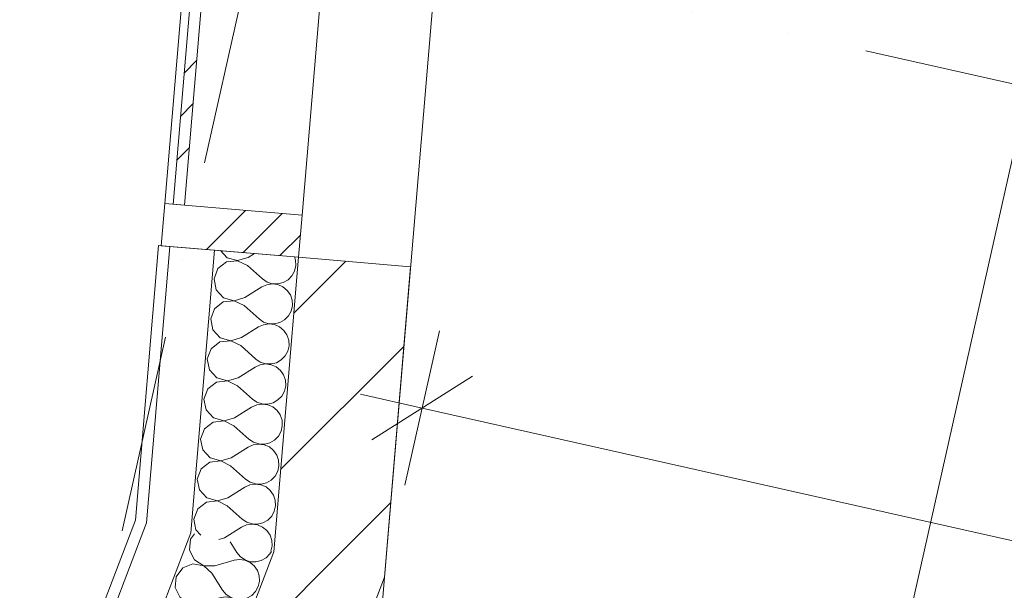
# Model space of a CAD drawing. Header units: millimetres. Extents: x -7213913 to -6985912, y 6023162 to 6205784.
# Tile 133 of 256: x -7201180 to -7199428, y 6185297 to 6186311. Entities that reach past the tile are written whole.
import ezdxf
from ezdxf.enums import TextEntityAlignment as Align

# ---------------------------------------------------------------- set-up
doc = ezdxf.new("R2010")
doc.units = ezdxf.units.MM
doc.header["$MEASUREMENT"] = 0
doc.set_wipeout_variables(frame=1)
doc.linetypes.add('Wipeout_Contour', pattern=[1000, 0, -1000])
doc.linetypes.add('Штрихпунктирная', pattern=[670.277762, 352.777767, -176.388884, 0, -141.111112])
for name, color, linetype in [('S - квартира_помещение.АР', 7, 'Continuous'), ('АР-Стены_внешние_.АР', 7, 'Continuous'), ('АР-Стены_Наружные ВИТРАЖ', 7, 'Continuous'), ('АР-Стены_Перегородки_межквартирные_200.АР', 7, 'Continuous'), ('АР-Чертеж-Оси_Осевые размеры.АР', 7, 'Continuous'), ('АР-Чертеж-Размеры.АР', 7, 'Continuous')]:
    doc.layers.add(name, color=color, linetype=linetype)
for name, color, linetype, lineweight in [('S - квартира_помещение.АР_Ном._пера__120', 7, 'Continuous', 0), ('АР-Стены_внешние_.АР_Ном._пера__1', 7, 'Continuous', 0), ('АР-Стены_Наружные ВИТРАЖ_Ном._пера__120', 7, 'Continuous', 0), ('АР-Стены_Перегородки_межквартирные_200.АР_Ном._пера__1', 7, 'Continuous', 15), ('АР-Чертеж-Оси_Осевые размеры.АР_Ном._пера__120', 7, 'Continuous', 0), ('АР-Чертеж-Размеры.АР_Ном._пера__1', 7, 'Continuous', 0), ('Паспорта Зон Archicad_Ном._пера__1', 7, 'Continuous', 0)]:
    doc.layers.add(name, color=color, linetype=linetype, lineweight=lineweight)
doc.styles.add('РЎР“Р•РќР•Р\xa0Р\x98Р\xa0_РЎРўР\x98Р›Р¬_1', font='txt')
doc.styles.add('РЎР“Р•РќР•Р\xa0Р\x98Р\xa0_РЎРўР\x98Р›Р¬_2', font='calibri.ttf')
doc.styles.add('РЎР“Р•РќР•Р\xa0Р\x98Р\xa0_РЎРўР\x98Р›Р¬_3', font='GOST_Common.ttf')
doc.styles.add('РЎР“Р•РќР•Р\xa0Р\x98Р\xa0_РЎРўР\x98Р›Р¬_5', font='GOTHIC.TTF')
doc.styles.add('РЎР“Р•РќР•Р\xa0Р\x98Р\xa0_РЎРўР\x98Р›Р¬_7', font='isocpeur.ttf')
doc.dimstyles.new('СГЕНЕРИР_СТИЛЬ__3', dxfattribs={"dimtxt": 200, "dimasz": 142.5, "dimexe": 0.18, "dimexo": 0.0625, "dimgap": 0, "dimtad": 1, "dimdec": 0, "dimzin": 0, "dimdsep": 46, "dimtxsty": 'РЎР“Р•РќР•Р\xa0Р\x98Р\xa0_РЎРўР\x98Р›Р¬_3', "dimblk": 'ARROWHEAD_6', "dimblk1": 'ARROWHEAD_6', "dimblk2": 'ARROWHEAD_6', "dimcen": 0.09, "dimse1": 1, "dimse2": 1, "dimclrd": 7, "dimclre": 7, "dimclrt": 7, "dimazin": 0, "dimtfac": 1, "dimtdec": 4, "dimtmove": 2, "dimatfit": 3, "dimfxl": 1, "dimtolj": 1, "dimtzin": 0, "dimarcsym": 0})
doc.dimstyles.new('СГЕНЕРИР_СТИЛЬ__6', dxfattribs={"dimtxt": 200, "dimasz": 142.5, "dimexe": 0.18, "dimexo": 0.0625, "dimgap": 0, "dimtad": 1, "dimdec": 0, "dimzin": 0, "dimdsep": 46, "dimtxsty": 'РЎР“Р•РќР•Р\xa0Р\x98Р\xa0_РЎРўР\x98Р›Р¬_3', "dimblk": 'ARROWHEAD_6', "dimblk1": 'ARROWHEAD_6', "dimblk2": 'ARROWHEAD_6', "dimcen": 0.09, "dimse1": 1, "dimse2": 1, "dimclrd": 7, "dimclre": 7, "dimclrt": 7, "dimazin": 0, "dimtfac": 1, "dimtdec": 4, "dimtmove": 0, "dimatfit": 3, "dimfxl": 1, "dimtolj": 1, "dimtzin": 0, "dimarcsym": 0})
pattern_1 = [(45, (-6566190.34, 6562677.8), (-176.776695, 176.776695), []), (45, (-6566225.7, 6562713.15), (-176.776695, 176.776695), []), (45, (-6566261.05, 6562748.5), (-176.776695, 176.776695), [])]
pattern_2 = [(45, (-6566190.34, 6562677.8), (-127.279217, 127.279217), [])]

# ---------------------------------------------------------------- blocks, each defined once
blk = doc.blocks.new('Жилая комната №2_2_27_1', base_point=(-7198849.5, 6187605.7))
at = {"layer": 'S - квартира_помещение.АР_Ном._пера__120', "color": 7, "linetype": 'Continuous', "lineweight": 0, "flags": 128}
blk.add_lwpolyline([(-7200535, 6185270.6), (-7196974, 6184470.8), (-7196170.8, 6188046.7), (-7197964.4, 6188449.6), (-7197997.3, 6188303.2), (-7200236.9, 6188806.2), (-7200244.3, 6188718.4)], close=True, dxfattribs=at)
at = {"layer": 'Паспорта Зон Archicad_Ном._пера__1', "color": 7, "lineweight": 0, "style": 'РЎР“Р•РќР•Р\xa0Р\x98Р\xa0_РЎРўР\x98Р›Р¬_1'}
blk.add_attdef('ROOM_NUMBER', text='', height=250, rotation=347.3417, dxfattribs=at).set_placement((-7198571.2, 6186772.4), align=Align.MIDDLE_CENTER)
at = {"layer": 'Паспорта Зон Archicad_Ном._пера__1', "color": 7, "lineweight": 0, "style": 'РЎР“Р•РќР•Р\xa0Р\x98Р\xa0_РЎРўР\x98Р›Р¬_2'}
blk.add_attdef('ROOM_AREA', text='', height=200, rotation=347.3417, dxfattribs=at).set_placement((-7197016.4, 6184644.2), align=Align.MIDDLE_RIGHT)
blk = doc.blocks.new('Навесная Стена_15_1', base_point=(-6566190.3, 6562677.8))
at = {"layer": 'АР-Стены_Наружные ВИТРАЖ_Ном._пера__120', "color": 7, "linetype": 'Continuous', "lineweight": 0, "flags": 128}
for points in [[(-7200921.4, 6185984.3), (-7200774.9, 6187722)], [(-7200677.3, 6185963.7), (-7200530.7, 6187701.4)]]:
    blk.add_lwpolyline(points, dxfattribs=at)
at = {"color": 254, "linetype": 'Wipeout_Contour', "lineweight": 0, "ltscale": 37974513.80006479}
blk.add_wipeout([(-7200759.9, 6187720.7), (-7200906.4, 6185983), (-7200886.5, 6185981.3), (-7200740, 6187719)], dxfattribs=at).dxf.layer = 'АР-Стены_Наружные ВИТРАЖ'
at = {"layer": 'АР-Стены_Наружные ВИТРАЖ', "linetype": 'Continuous', "lineweight": 0, "true_color": 0x000000}
h = blk.add_hatch(dxfattribs=at)
h.set_pattern_fill('АЛЮМИНИЙ_0001', color=18, style=0, pattern_type=2)
h.set_pattern_definition(pattern_1)
h.paths.add_polyline_path([(-7200759.9, 6187720.7), (-7200906.4, 6185983), (-7200886.5, 6185981.3), (-7200740, 6187719)])
at = {"layer": 'АР-Стены_Наружные ВИТРАЖ_Ном._пера__120', "color": 7, "linetype": 'Continuous', "lineweight": 0, "flags": 128}
blk.add_lwpolyline([(-7200759.9, 6187720.7), (-7200740, 6187719), (-7200886.5, 6185981.3), (-7200906.4, 6185983)], close=True, dxfattribs=at)
at = {"color": 254, "linetype": 'Wipeout_Contour', "lineweight": 0, "ltscale": 37972067.24850876}
blk.add_wipeout([(-7200927.7, 6185909.5), (-7200683.6, 6185889), (-7200677.3, 6185963.7), (-7200921.4, 6185984.3)], dxfattribs=at).dxf.layer = 'АР-Стены_Наружные ВИТРАЖ'
at = {"layer": 'АР-Стены_Наружные ВИТРАЖ', "linetype": 'Continuous', "lineweight": 0, "true_color": 0x000000}
h = blk.add_hatch(dxfattribs=at)
h.set_pattern_fill('АЛЮМИНИЙ_0001', color=18, style=0, pattern_type=2)
h.set_pattern_definition(pattern_1)
h.paths.add_polyline_path([(-7200927.7, 6185909.5), (-7200683.6, 6185889), (-7200677.3, 6185963.7), (-7200921.4, 6185984.3)])
at = {"layer": 'АР-Стены_Наружные ВИТРАЖ_Ном._пера__120', "color": 7, "linetype": 'Continuous', "lineweight": 0, "flags": 128}
blk.add_lwpolyline([(-7200927.7, 6185909.5), (-7200921.4, 6185984.3), (-7200677.3, 6185963.7), (-7200683.6, 6185889)], close=True, dxfattribs=at)
blk = doc.blocks.new('Стена_127_1', base_point=(-7200583.9, 6185880.6))
at = {"layer": 'АР-Стены_Перегородки_межквартирные_200.АР', "linetype": 'Continuous', "lineweight": 0, "true_color": 0x000000}
h = blk.add_hatch(dxfattribs=at)
h.set_pattern_fill('БЛОКИ_БЕТОННЫЕ_ЭФФЕКТИВН_78', color=18, style=0, pattern_type=2)
h.set_pattern_definition(pattern_2)
h.paths.add_polyline_path([(-7200683.6, 6185889), (-7200727.7, 6185365), (-7200530.8, 6185320), (-7200484.3, 6185872.2)])
at = {"layer": 'АР-Стены_Перегородки_межквартирные_200.АР_Ном._пера__1', "color": 7, "linetype": 'Continuous', "lineweight": 15, "flags": 128}
for points in [[(-7200683.6, 6185889), (-7200727.7, 6185365)], [(-7200484.3, 6185872.2), (-7200683.6, 6185889)], [(-7200530.8, 6185320), (-7200484.3, 6185872.2)]]:
    blk.add_lwpolyline(points, dxfattribs=at)
blk = doc.blocks.new('Стена_128_1', base_point=(-7200629.3, 6185342.5))
at = {"layer": 'АР-Стены_Перегородки_межквартирные_200.АР', "linetype": 'Continuous', "lineweight": 0, "true_color": 0x000000}
h = blk.add_hatch(dxfattribs=at)
h.set_pattern_fill('БЛОКИ_БЕТОННЫЕ_ЭФФЕКТИВН_78', color=18, style=0, pattern_type=2)
h.set_pattern_definition(pattern_2)
h.paths.add_polyline_path([(-7200727.7, 6185365), (-7200915.7, 6184873.3), (-7200728.9, 6184801.9), (-7200530.8, 6185320)])
at = {"layer": 'АР-Стены_Перегородки_межквартирные_200.АР_Ном._пера__1', "color": 7, "linetype": 'Continuous', "lineweight": 15, "flags": 128}
for points in [[(-7200727.7, 6185365), (-7200915.7, 6184873.3)], [(-7200728.9, 6184801.9), (-7200530.8, 6185320)], [(-7200915.7, 6184873.3), (-7200728.9, 6184801.9)]]:
    blk.add_lwpolyline(points, dxfattribs=at)
blk = doc.blocks.new('*X649', base_point=(-6566190.3, 6562677.8))
at = {"layer": 'АР-Стены_внешние_.АР_Ном._пера__1', "color": 7, "linetype": 'Continuous', "lineweight": 0}
for p, q in [((-7200822.4, 6185900.7), (-7200810.8, 6185888.1)), ((-7200792, 6185882.6), (-7200811.4, 6185880.6)), ((-7200810.8, 6185888.1), (-7200792, 6185882.9)), ((-7200792, 6185882.9), (-7200773.2, 6185888.4)), ((-7200774.4, 6185874.1), (-7200792, 6185882.6)), ((-7200773.2, 6185888.4), (-7200761.7, 6185895.6)), ((-7200688.9, 6185883.9), (-7200690.9, 6185889.6)), ((-7200688.4, 6185874), (-7200688.9, 6185883.9)), ((-7200826.9, 6185868.7), (-7200833.8, 6185850.4)), ((-7200811.4, 6185880.6), (-7200826.9, 6185868.7)), ((-7200774.4, 6185874.1), (-7200747.7, 6185850.4)), ((-7200695.3, 6185855.8), (-7200690.6, 6185864.4)), ((-7200690.6, 6185864.4), (-7200688.4, 6185874)), ((-7200833.8, 6185850.4), (-7200830, 6185831.3)), ((-7200747.7, 6185850.4), (-7200739.6, 6185844.9)), ((-7200710.8, 6185843.9), (-7200702.2, 6185848.7)), ((-7200702.2, 6185848.7), (-7200695.3, 6185855.8)), ((-7200830, 6185831.3), (-7200816.8, 6185817)), ((-7200779.2, 6185817.2), (-7200748.9, 6185836.1)), ((-7200740, 6185840.2), (-7200748.9, 6185836.1)), ((-7200730.2, 6185841.6), (-7200740, 6185840.2)), ((-7200739.6, 6185844.9), (-7200730.2, 6185841.9)), ((-7200730.2, 6185841.9), (-7200720.3, 6185841.5)), ((-7200720.4, 6185840.3), (-7200730.2, 6185841.6)), ((-7200711.4, 6185836.3), (-7200720.4, 6185840.3)), ((-7200720.3, 6185841.5), (-7200710.8, 6185843.9)), ((-7200703.8, 6185830.1), (-7200711.4, 6185836.3)), ((-7200698.1, 6185822), (-7200703.8, 6185830.1)), ((-7200798, 6185811.4), (-7200817.4, 6185809.4)), ((-7200816.8, 6185817), (-7200798, 6185811.7)), ((-7200798, 6185811.7), (-7200779.2, 6185817.2)), ((-7200780.4, 6185802.9), (-7200798, 6185811.4)), ((-7200694.9, 6185812.7), (-7200698.1, 6185822)), ((-7200694.4, 6185802.9), (-7200694.9, 6185812.7)), ((-7200832.9, 6185797.5), (-7200839.8, 6185779.3)), ((-7200817.4, 6185809.4), (-7200832.9, 6185797.5)), ((-7200780.4, 6185802.9), (-7200753.7, 6185779.2)), ((-7200696.6, 6185793.2), (-7200694.4, 6185802.9)), ((-7200839.8, 6185779.3), (-7200836, 6185760.1)), ((-7200753.7, 6185779.2), (-7200745.6, 6185773.7)), ((-7200716.8, 6185772.7), (-7200708.2, 6185777.6)), ((-7200708.2, 6185777.6), (-7200701.3, 6185784.6)), ((-7200701.3, 6185784.6), (-7200696.6, 6185793.2)), ((-7200836, 6185760.1), (-7200822.8, 6185745.8)), ((-7200785.2, 6185746), (-7200754.9, 6185765)), ((-7200746, 6185769), (-7200754.9, 6185765)), ((-7200736.2, 6185770.4), (-7200746, 6185769)), ((-7200745.6, 6185773.7), (-7200736.2, 6185770.7)), ((-7200736.2, 6185770.7), (-7200726.3, 6185770.3)), ((-7200726.4, 6185769.1), (-7200736.2, 6185770.4)), ((-7200717.4, 6185765.2), (-7200726.4, 6185769.1)), ((-7200726.3, 6185770.3), (-7200716.8, 6185772.7)), ((-7200709.8, 6185758.9), (-7200717.4, 6185765.2)), ((-7200704.1, 6185750.8), (-7200709.8, 6185758.9)), ((-7200822.8, 6185745.8), (-7200804, 6185740.6)), ((-7200804, 6185740.6), (-7200785.2, 6185746)), ((-7200700.9, 6185741.5), (-7200704.1, 6185750.8)), ((-7200700.4, 6185731.7), (-7200700.9, 6185741.5)), ((-7200838.9, 6185726.4), (-7200845.8, 6185708.1)), ((-7200823.4, 6185738.3), (-7200838.9, 6185726.4)), ((-7200804, 6185740.3), (-7200823.4, 6185738.3)), ((-7200786.4, 6185731.8), (-7200804, 6185740.3)), ((-7200786.4, 6185731.8), (-7200759.7, 6185708)), ((-7200702.6, 6185722.1), (-7200700.4, 6185731.7)), ((-7200845.8, 6185708.1), (-7200842, 6185688.9)), ((-7200759.7, 6185708), (-7200751.6, 6185702.5)), ((-7200722.8, 6185701.5), (-7200714.2, 6185706.4)), ((-7200714.2, 6185706.4), (-7200707.3, 6185713.4)), ((-7200707.3, 6185713.4), (-7200702.6, 6185722.1)), ((-7200842, 6185688.9), (-7200828.8, 6185674.6)), ((-7200791.2, 6185674.8), (-7200760.9, 6185693.8)), ((-7200752, 6185697.8), (-7200760.9, 6185693.8)), ((-7200742.2, 6185699.2), (-7200752, 6185697.8)), ((-7200751.6, 6185702.5), (-7200742.2, 6185699.5)), ((-7200742.2, 6185699.5), (-7200732.3, 6185699.2)), ((-7200732.4, 6185697.9), (-7200742.2, 6185699.2)), ((-7200723.4, 6185694), (-7200732.4, 6185697.9)), ((-7200732.3, 6185699.2), (-7200722.8, 6185701.5)), ((-7200715.8, 6185687.8), (-7200723.4, 6185694)), ((-7200828.8, 6185674.6), (-7200810, 6185669.4)), ((-7200810, 6185669.4), (-7200791.2, 6185674.8)), ((-7200710.1, 6185679.7), (-7200715.8, 6185687.8)), ((-7200706.9, 6185670.3), (-7200710.1, 6185679.7)), ((-7200844.9, 6185655.2), (-7200851.8, 6185636.9)), ((-7200829.4, 6185667.1), (-7200844.9, 6185655.2)), ((-7200810, 6185669.1), (-7200829.4, 6185667.1)), ((-7200792.4, 6185660.6), (-7200810, 6185669.1)), ((-7200792.4, 6185660.6), (-7200765.7, 6185636.8)), ((-7200708.6, 6185650.9), (-7200706.4, 6185660.5)), ((-7200706.4, 6185660.5), (-7200706.9, 6185670.3)), ((-7200851.8, 6185636.9), (-7200848, 6185617.8)), ((-7200765.7, 6185636.8), (-7200757.6, 6185631.4)), ((-7200720.2, 6185635.2), (-7200713.3, 6185642.2)), ((-7200713.3, 6185642.2), (-7200708.6, 6185650.9)), ((-7200797.2, 6185603.6), (-7200767, 6185622.6)), ((-7200758, 6185626.6), (-7200767, 6185622.6)), ((-7200748.2, 6185628), (-7200758, 6185626.6)), ((-7200757.6, 6185631.4), (-7200748.2, 6185628.3)), ((-7200748.2, 6185628.3), (-7200738.3, 6185628)), ((-7200738.4, 6185626.7), (-7200748.2, 6185628)), ((-7200729.4, 6185622.8), (-7200738.4, 6185626.7)), ((-7200738.3, 6185628), (-7200728.8, 6185630.3)), ((-7200721.8, 6185616.6), (-7200729.4, 6185622.8)), ((-7200728.8, 6185630.3), (-7200720.2, 6185635.2)), ((-7200848, 6185617.8), (-7200834.8, 6185603.4)), ((-7200834.8, 6185603.4), (-7200816, 6185598.2)), ((-7200816, 6185598.2), (-7200797.2, 6185603.6)), ((-7200716.1, 6185608.5), (-7200721.8, 6185616.6)), ((-7200712.9, 6185599.2), (-7200716.1, 6185608.5)), ((-7200850.9, 6185584), (-7200857.8, 6185565.7)), ((-7200835.4, 6185595.9), (-7200850.9, 6185584)), ((-7200816, 6185597.9), (-7200835.4, 6185595.9)), ((-7200798.4, 6185589.4), (-7200816, 6185597.9)), ((-7200798.4, 6185589.4), (-7200771.8, 6185565.7)), ((-7200714.6, 6185579.7), (-7200712.4, 6185589.3)), ((-7200712.4, 6185589.3), (-7200712.9, 6185599.2)), ((-7200726.2, 6185564), (-7200719.3, 6185571.1)), ((-7200719.3, 6185571.1), (-7200714.6, 6185579.7)), ((-7200857.8, 6185565.7), (-7200854, 6185546.6)), ((-7200803.2, 6185532.5), (-7200773, 6185551.4)), ((-7200764, 6185555.5), (-7200773, 6185551.4)), ((-7200771.8, 6185565.7), (-7200763.6, 6185560.2)), ((-7200754.2, 6185556.9), (-7200764, 6185555.5)), ((-7200763.6, 6185560.2), (-7200754.2, 6185557.2)), ((-7200754.2, 6185557.2), (-7200744.3, 6185556.8)), ((-7200744.4, 6185555.6), (-7200754.2, 6185556.9)), ((-7200735.4, 6185551.6), (-7200744.4, 6185555.6)), ((-7200744.3, 6185556.8), (-7200734.8, 6185559.2)), ((-7200727.8, 6185545.4), (-7200735.4, 6185551.6)), ((-7200734.8, 6185559.2), (-7200726.2, 6185564)), ((-7200854, 6185546.6), (-7200840.8, 6185532.3)), ((-7200840.8, 6185532.3), (-7200822, 6185527)), ((-7200822, 6185527), (-7200803.2, 6185532.5)), ((-7200722.1, 6185537.3), (-7200727.8, 6185545.4)), ((-7200718.9, 6185528), (-7200722.1, 6185537.3)), ((-7200841.4, 6185524.7), (-7200856.9, 6185512.8)), ((-7200822, 6185526.7), (-7200841.4, 6185524.7)), ((-7200804.4, 6185518.2), (-7200822, 6185526.7)), ((-7200804.4, 6185518.2), (-7200777.8, 6185494.5)), ((-7200720.6, 6185508.5), (-7200718.4, 6185518.2)), ((-7200718.4, 6185518.2), (-7200718.9, 6185528)), ((-7200856.9, 6185512.8), (-7200863.8, 6185494.6)), ((-7200732.2, 6185492.9), (-7200725.3, 6185499.9)), ((-7200725.3, 6185499.9), (-7200720.6, 6185508.5)), ((-7200863.8, 6185494.6), (-7200860, 6185475.4)), ((-7200809.2, 6185461.3), (-7200779, 6185480.2)), ((-7200770, 6185484.3), (-7200779, 6185480.2)), ((-7200777.8, 6185494.5), (-7200769.6, 6185489)), ((-7200760.2, 6185485.7), (-7200770, 6185484.3)), ((-7200769.6, 6185489), (-7200760.2, 6185486)), ((-7200760.2, 6185486), (-7200750.3, 6185485.6)), ((-7200750.4, 6185484.4), (-7200760.2, 6185485.7)), ((-7200741.4, 6185480.5), (-7200750.4, 6185484.4)), ((-7200750.3, 6185485.6), (-7200740.8, 6185488)), ((-7200733.8, 6185474.2), (-7200741.4, 6185480.5)), ((-7200740.8, 6185488), (-7200732.2, 6185492.9)), ((-7200860, 6185475.4), (-7200846.8, 6185461.1)), ((-7200846.8, 6185461.1), (-7200828, 6185455.9)), ((-7200828, 6185455.9), (-7200809.2, 6185461.3)), ((-7200728.2, 6185466.1), (-7200733.8, 6185474.2)), ((-7200724.9, 6185456.8), (-7200728.2, 6185466.1)), ((-7200847.4, 6185453.6), (-7200862.9, 6185441.7)), ((-7200828, 6185455.6), (-7200847.4, 6185453.6)), ((-7200810.4, 6185447.1), (-7200828, 6185455.6)), ((-7200810.4, 6185447.1), (-7200783.8, 6185423.3)), ((-7200726.6, 6185437.4), (-7200724.4, 6185447)), ((-7200724.4, 6185447), (-7200724.9, 6185456.8)), ((-7200862.9, 6185441.7), (-7200869.8, 6185423.4)), ((-7200738.2, 6185421.7), (-7200731.3, 6185428.7)), ((-7200731.3, 6185428.7), (-7200726.6, 6185437.4)), ((-7200869.8, 6185423.4), (-7200866, 6185404.2)), ((-7200815.2, 6185390.1), (-7200785, 6185409.1)), ((-7200776, 6185413.1), (-7200785, 6185409.1)), ((-7200783.8, 6185423.3), (-7200775.6, 6185417.8)), ((-7200766.2, 6185414.5), (-7200776, 6185413.1)), ((-7200775.6, 6185417.8), (-7200766.2, 6185414.8)), ((-7200766.2, 6185414.8), (-7200756.3, 6185414.5)), ((-7200756.4, 6185413.2), (-7200766.2, 6185414.5)), ((-7200747.4, 6185409.3), (-7200756.4, 6185413.2)), ((-7200756.3, 6185414.5), (-7200746.8, 6185416.8)), ((-7200739.8, 6185403), (-7200747.4, 6185409.3)), ((-7200746.8, 6185416.8), (-7200738.2, 6185421.7)), ((-7200866, 6185404.2), (-7200857.1, 6185394.6)), ((-7200734.2, 6185395), (-7200739.8, 6185403)), ((-7200731, 6185385.6), (-7200734.2, 6185395)), ((-7200825.1, 6185387.3), (-7200815.2, 6185390.1)), ((-7200732.6, 6185366.2), (-7200730.4, 6185375.8)), ((-7200730.4, 6185375.8), (-7200731, 6185385.6)), ((-7200732.6, 6185366.1), (-7200732.6, 6185366.2))]:
    blk.add_line(p, q, dxfattribs=at)
blk = doc.blocks.new('Стена_307_1', base_point=(-7200683.6, 6185889))
at = {"layer": 'АР-Стены_внешние_.АР_Ном._пера__1', "color": 7, "linetype": 'Continuous', "lineweight": 0}
for p, q in [((-7200912.7, 6185908.3), (-7200954.2, 6185416.8)), ((-7200833, 6185901.6), (-7200875.4, 6185398.8))]:
    blk.add_line(p, q, dxfattribs=at)
at = {"layer": 'АР-Стены_внешние_.АР_Ном._пера__1', "color": 7, "linetype": 'Continuous', "lineweight": 0, "flags": 128}
for points in [[(-7200932.7, 6185910), (-7200973.9, 6185421.3)], [(-7200932.7, 6185910), (-7200912.7, 6185908.3)], [(-7200912.7, 6185908.3), (-7200833, 6185901.6)], [(-7200833, 6185901.6), (-7200683.6, 6185889)], [(-7200727.7, 6185365), (-7200683.6, 6185889)]]:
    blk.add_lwpolyline(points, dxfattribs=at)
at = {"layer": 'АР-Стены_внешние_.АР', "color": 7, "lineweight": 0}
blk.add_blockref('*X649', (-6566190.3, 6562677.8), dxfattribs=at)
blk = doc.blocks.new('*X651', base_point=(-6566190.3, 6562677.8))
at = {"layer": 'АР-Стены_внешние_.АР_Ном._пера__1', "color": 7, "linetype": 'Continuous', "lineweight": 0}
for p, q in [((-7200868.7, 6185397.2), (-7200875.8, 6185387.7)), ((-7200875.8, 6185387.7), (-7200877.5, 6185368.3)), ((-7200805.1, 6185382.7), (-7200793.2, 6185363.8)), ((-7200877.5, 6185368.3), (-7200868.8, 6185350.8)), ((-7200793.2, 6185363.8), (-7200786.8, 6185356.3)), ((-7200786.8, 6185356.3), (-7200778.7, 6185350.8)), ((-7200741.3, 6185354.5), (-7200734.4, 6185361.5)), ((-7200734.4, 6185361.5), (-7200731.9, 6185366)), ((-7200871.5, 6185343.8), (-7200889.6, 6185336.7)), ((-7200852.3, 6185340.3), (-7200871.5, 6185343.8)), ((-7200868.8, 6185350.8), (-7200852.2, 6185340.6)), ((-7200837.7, 6185327.3), (-7200852.3, 6185340.3)), ((-7200852.2, 6185340.6), (-7200832.6, 6185340.6)), ((-7200832.6, 6185340.6), (-7200798.3, 6185350.5)), ((-7200788.5, 6185351.8), (-7200798.3, 6185350.5)), ((-7200778.8, 6185350.5), (-7200788.5, 6185351.8)), ((-7200769.8, 6185346.5), (-7200778.8, 6185350.5)), ((-7200778.7, 6185350.8), (-7200769.3, 6185347.7)), ((-7200762.2, 6185340.3), (-7200769.8, 6185346.5)), ((-7200769.3, 6185347.7), (-7200759.5, 6185347.3)), ((-7200756.6, 6185332.1), (-7200762.2, 6185340.3)), ((-7200759.5, 6185347.3), (-7200749.9, 6185349.6)), ((-7200749.9, 6185349.6), (-7200741.3, 6185354.5)), ((-7200901.3, 6185321), (-7200903, 6185301.6)), ((-7200889.6, 6185336.7), (-7200901.3, 6185321)), ((-7200837.7, 6185327.3), (-7200818.7, 6185297.1)), ((-7200753.4, 6185322.8), (-7200756.6, 6185332.1)), ((-7200752.9, 6185313), (-7200753.4, 6185322.8)), ((-7200759.9, 6185294.7), (-7200755.1, 6185303.4)), ((-7200755.1, 6185303.4), (-7200752.9, 6185313)), ((-7200903, 6185301.6), (-7200894.3, 6185284.1)), ((-7200818.7, 6185297.1), (-7200812.4, 6185289.6)), ((-7200812.4, 6185289.6), (-7200804.2, 6185284)), ((-7200775.4, 6185282.9), (-7200766.8, 6185287.7)), ((-7200766.8, 6185287.7), (-7200759.9, 6185294.7)), ((-7200915.1, 6185269.9), (-7200926.8, 6185254.3)), ((-7200897, 6185277.1), (-7200915.1, 6185269.9)), ((-7200877.8, 6185273.6), (-7200897, 6185277.1)), ((-7200894.3, 6185284.1), (-7200877.7, 6185273.9)), ((-7200863.2, 6185260.6), (-7200877.8, 6185273.6)), ((-7200877.7, 6185273.9), (-7200858.1, 6185273.9)), ((-7200858.1, 6185273.9), (-7200823.8, 6185283.7)), ((-7200814, 6185285.1), (-7200823.8, 6185283.7)), ((-7200804.3, 6185283.8), (-7200814, 6185285.1)), ((-7200795.3, 6185279.8), (-7200804.3, 6185283.8)), ((-7200804.2, 6185284), (-7200794.8, 6185281)), ((-7200787.7, 6185273.5), (-7200795.3, 6185279.8)), ((-7200794.8, 6185281), (-7200785, 6185280.6)), ((-7200782.1, 6185265.4), (-7200787.7, 6185273.5)), ((-7200785, 6185280.6), (-7200775.4, 6185282.9)), ((-7200926.8, 6185254.3), (-7200928.5, 6185234.9)), ((-7200863.2, 6185260.6), (-7200844.2, 6185230.4)), ((-7200778.9, 6185256.1), (-7200782.1, 6185265.4)), ((-7200778.4, 6185246.3), (-7200778.9, 6185256.1)), ((-7200928.5, 6185234.9), (-7200919.8, 6185217.4)), ((-7200785.4, 6185228), (-7200780.6, 6185236.6)), ((-7200780.6, 6185236.6), (-7200778.4, 6185246.3)), ((-7200919.8, 6185217.4), (-7200903.2, 6185207.2)), ((-7200883.6, 6185207.2), (-7200849.3, 6185217)), ((-7200839.6, 6185218.4), (-7200849.3, 6185217)), ((-7200844.2, 6185230.4), (-7200837.9, 6185222.8)), ((-7200829.8, 6185217.1), (-7200839.6, 6185218.4)), ((-7200837.9, 6185222.8), (-7200829.7, 6185217.3)), ((-7200820.8, 6185213.1), (-7200829.8, 6185217.1)), ((-7200829.7, 6185217.3), (-7200820.3, 6185214.3)), ((-7200810.5, 6185213.9), (-7200800.9, 6185216.2)), ((-7200800.9, 6185216.2), (-7200792.3, 6185221)), ((-7200792.3, 6185221), (-7200785.4, 6185228)), ((-7200940.6, 6185203.2), (-7200952.3, 6185187.6)), ((-7200922.5, 6185210.4), (-7200940.6, 6185203.2)), ((-7200903.3, 6185206.9), (-7200922.5, 6185210.4)), ((-7200888.8, 6185193.9), (-7200903.3, 6185206.9)), ((-7200903.2, 6185207.2), (-7200883.6, 6185207.2)), ((-7200813.2, 6185206.8), (-7200820.8, 6185213.1)), ((-7200820.3, 6185214.3), (-7200810.5, 6185213.9)), ((-7200807.6, 6185198.7), (-7200813.2, 6185206.8)), ((-7200804.4, 6185189.4), (-7200807.6, 6185198.7)), ((-7200952.3, 6185187.6), (-7200954, 6185168.1)), ((-7200888.8, 6185193.9), (-7200869.7, 6185163.6)), ((-7200803.9, 6185179.5), (-7200804.4, 6185189.4)), ((-7200954, 6185168.1), (-7200945.3, 6185150.7)), ((-7200869.7, 6185163.6), (-7200863.4, 6185156.1)), ((-7200810.9, 6185161.3), (-7200806.1, 6185169.9)), ((-7200806.1, 6185169.9), (-7200803.9, 6185179.5)), ((-7200945.3, 6185150.7), (-7200928.7, 6185140.5)), ((-7200909.2, 6185140.5), (-7200874.8, 6185150.3)), ((-7200865.1, 6185151.7), (-7200874.8, 6185150.3)), ((-7200855.3, 6185150.3), (-7200865.1, 6185151.7)), ((-7200863.4, 6185156.1), (-7200855.2, 6185150.6)), ((-7200846.3, 6185146.4), (-7200855.3, 6185150.3)), ((-7200855.2, 6185150.6), (-7200845.8, 6185147.5)), ((-7200838.7, 6185140.1), (-7200846.3, 6185146.4)), ((-7200845.8, 6185147.5), (-7200836, 6185147.1)), ((-7200836, 6185147.1), (-7200826.4, 6185149.5)), ((-7200826.4, 6185149.5), (-7200817.8, 6185154.3)), ((-7200817.8, 6185154.3), (-7200810.9, 6185161.3)), ((-7200966.1, 6185136.5), (-7200977.8, 6185120.9)), ((-7200948, 6185143.6), (-7200966.1, 6185136.5)), ((-7200928.8, 6185140.2), (-7200948, 6185143.6)), ((-7200914.3, 6185127.1), (-7200928.8, 6185140.2)), ((-7200928.7, 6185140.5), (-7200909.2, 6185140.5)), ((-7200833.1, 6185132), (-7200838.7, 6185140.1)), ((-7200829.9, 6185122.7), (-7200833.1, 6185132)), ((-7200977.8, 6185120.9), (-7200979.6, 6185101.4)), ((-7200914.3, 6185127.1), (-7200895.2, 6185096.9)), ((-7200831.6, 6185103.2), (-7200829.4, 6185112.8)), ((-7200829.4, 6185112.8), (-7200829.9, 6185122.7)), ((-7200979.6, 6185101.4), (-7200970.8, 6185084)), ((-7200895.2, 6185096.9), (-7200888.9, 6185089.4)), ((-7200843.3, 6185087.6), (-7200836.4, 6185094.6)), ((-7200836.4, 6185094.6), (-7200831.6, 6185103.2)), ((-7200973.5, 6185076.9), (-7200991.6, 6185069.8)), ((-7200954.3, 6185073.5), (-7200973.5, 6185076.9)), ((-7200970.8, 6185084), (-7200954.2, 6185073.7)), ((-7200934.7, 6185073.8), (-7200900.3, 6185083.6)), ((-7200890.6, 6185085), (-7200900.3, 6185083.6)), ((-7200880.8, 6185083.6), (-7200890.6, 6185085)), ((-7200888.9, 6185089.4), (-7200880.7, 6185083.9)), ((-7200871.8, 6185079.7), (-7200880.8, 6185083.6)), ((-7200880.7, 6185083.9), (-7200871.3, 6185080.8)), ((-7200864.2, 6185073.4), (-7200871.8, 6185079.7)), ((-7200871.3, 6185080.8), (-7200861.5, 6185080.4)), ((-7200861.5, 6185080.4), (-7200851.9, 6185082.7)), ((-7200851.9, 6185082.7), (-7200843.3, 6185087.6)), ((-7200991.6, 6185069.8), (-7201003.3, 6185054.1)), ((-7200939.8, 6185060.4), (-7200954.3, 6185073.5)), ((-7200954.2, 6185073.7), (-7200934.7, 6185073.8)), ((-7200939.8, 6185060.4), (-7200920.7, 6185030.2)), ((-7200858.6, 6185065.3), (-7200864.2, 6185073.4)), ((-7200855.4, 6185055.9), (-7200858.6, 6185065.3)), ((-7201003.3, 6185054.1), (-7201005.1, 6185034.7)), ((-7200857.1, 6185036.5), (-7200854.9, 6185046.1)), ((-7200854.9, 6185046.1), (-7200855.4, 6185055.9)), ((-7201005.1, 6185034.7), (-7200996.3, 6185017.2)), ((-7200920.7, 6185030.2), (-7200914.4, 6185022.7)), ((-7200868.8, 6185020.9), (-7200861.9, 6185027.9)), ((-7200861.9, 6185027.9), (-7200857.1, 6185036.5)), ((-7200999, 6185010.2), (-7201017.2, 6185003)), ((-7200979.8, 6185006.7), (-7200999, 6185010.2)), ((-7200996.3, 6185017.2), (-7200979.7, 6185007)), ((-7200965.3, 6184993.7), (-7200979.8, 6185006.7)), ((-7200979.7, 6185007), (-7200960.2, 6185007)), ((-7200960.2, 6185007), (-7200925.8, 6185016.9)), ((-7200916.1, 6185018.2), (-7200925.8, 6185016.9)), ((-7200906.3, 6185016.9), (-7200916.1, 6185018.2)), ((-7200914.4, 6185022.7), (-7200906.2, 6185017.2)), ((-7200897.3, 6185012.9), (-7200906.3, 6185016.9)), ((-7200906.2, 6185017.2), (-7200896.8, 6185014.1)), ((-7200889.7, 6185006.7), (-7200897.3, 6185012.9)), ((-7200896.8, 6185014.1), (-7200887, 6185013.7)), ((-7200884.1, 6184998.5), (-7200889.7, 6185006.7)), ((-7200887, 6185013.7), (-7200877.4, 6185016)), ((-7200877.4, 6185016), (-7200868.8, 6185020.9)), ((-7201017.2, 6185003), (-7201028.8, 6184987.4)), ((-7200965.3, 6184993.7), (-7200946.2, 6184963.5)), ((-7200880.9, 6184989.2), (-7200884.1, 6184998.5)), ((-7200880.4, 6184979.4), (-7200880.9, 6184989.2)), ((-7201028.8, 6184987.4), (-7201030.6, 6184968)), ((-7200882.6, 6184969.8), (-7200880.4, 6184979.4)), ((-7201030.6, 6184968), (-7201021.8, 6184950.5)), ((-7200946.2, 6184963.5), (-7200939.9, 6184955.9)), ((-7200939.9, 6184955.9), (-7200931.7, 6184950.4)), ((-7200902.9, 6184949.3), (-7200894.3, 6184954.1)), ((-7200894.3, 6184954.1), (-7200887.4, 6184961.1)), ((-7200887.4, 6184961.1), (-7200882.6, 6184969.8)), ((-7201042.7, 6184936.3), (-7201051.1, 6184925)), ((-7201024.5, 6184943.5), (-7201042.7, 6184936.3)), ((-7201005.3, 6184940), (-7201024.5, 6184943.5)), ((-7201021.8, 6184950.5), (-7201005.2, 6184940.3)), ((-7200990.8, 6184927), (-7201005.3, 6184940)), ((-7201005.2, 6184940.3), (-7200985.7, 6184940.3)), ((-7200985.7, 6184940.3), (-7200951.3, 6184950.1)), ((-7200941.6, 6184951.5), (-7200951.3, 6184950.1)), ((-7200931.8, 6184950.2), (-7200941.6, 6184951.5)), ((-7200922.8, 6184946.2), (-7200931.8, 6184950.2)), ((-7200931.7, 6184950.4), (-7200922.3, 6184947.4)), ((-7200915.2, 6184939.9), (-7200922.8, 6184946.2)), ((-7200922.3, 6184947.4), (-7200912.5, 6184947)), ((-7200909.6, 6184931.8), (-7200915.2, 6184939.9)), ((-7200912.5, 6184947), (-7200902.9, 6184949.3)), ((-7200990.8, 6184927), (-7200971.7, 6184896.8)), ((-7200906.4, 6184922.5), (-7200909.6, 6184931.8)), ((-7200905.9, 6184912.6), (-7200906.4, 6184922.5)), ((-7200912.9, 6184894.4), (-7200908.1, 6184903)), ((-7200908.1, 6184903), (-7200905.9, 6184912.6)), ((-7200971.7, 6184896.8), (-7200969.1, 6184893.7)), ((-7200928.4, 6184882.6), (-7200919.8, 6184887.4)), ((-7200919.8, 6184887.4), (-7200912.9, 6184894.4)), ((-7200935.6, 6184880.8), (-7200928.4, 6184882.6))]:
    blk.add_line(p, q, dxfattribs=at)
blk = doc.blocks.new('Стена_308_1', base_point=(-7200727.7, 6185365))
at = {"layer": 'АР-Стены_внешние_.АР_Ном._пера__1', "color": 7, "linetype": 'Continuous', "lineweight": 0}
for p, q in [((-7200954.2, 6185416.8), (-7201130.6, 6184955.4)), ((-7200875.4, 6185398.8), (-7201055.8, 6184926.8))]:
    blk.add_line(p, q, dxfattribs=at)
at = {"layer": 'АР-Стены_внешние_.АР_Ном._пера__1', "color": 7, "linetype": 'Continuous', "lineweight": 0, "flags": 128}
for points in [[(-7200973.9, 6185421.3), (-7201149.2, 6184962.5)], [(-7200915.7, 6184873.3), (-7200727.7, 6185365)], [(-7201149.2, 6184962.5), (-7201130.6, 6184955.4)], [(-7201130.6, 6184955.4), (-7201055.8, 6184926.8)], [(-7201055.8, 6184926.8), (-7200915.7, 6184873.3)]]:
    blk.add_lwpolyline(points, dxfattribs=at)
at = {"layer": 'АР-Стены_внешние_.АР', "color": 7, "lineweight": 0}
blk.add_blockref('*X651', (-6566190.3, 6562677.8), dxfattribs=at)
blk = doc.blocks.new('Стандартный Маркер Сетки[159]_1', base_point=(-7196881.6, 6203728.6))
at = {"layer": 'АР-Чертеж-Оси_Осевые размеры.АР_Ном._пера__120', "color": 7, "linetype": 'Штрихпунктирная', "lineweight": 0}
blk.add_line((-7197100.8, 6202752.9), (-7211872.8, 6136980.9), dxfattribs=at)
at = {"layer": 'АР-Чертеж-Оси_Осевые размеры.АР_Ном._пера__120', "color": 7, "lineweight": 0, "style": 'РЎР“Р•РќР•Р\xa0Р\x98Р\xa0_РЎРўР\x98Р›Р¬_7'}
blk.add_attdef('AC_MarkerText_1', text='', height=350, rotation=360, dxfattribs=at).set_placement((-7212201.5, 6135692.3), align=Align.TOP_CENTER)
blk = doc.blocks.new('*D983', base_point=(-6566190.3, 6562677.8))
at = {"layer": 'АР-Чертеж-Размеры.АР_Ном._пера__1', "color": 7, "linetype": 'Continuous', "lineweight": 0, "transparency": 16777216}
for p, q in [((-7198866.9, 6188498.5), (-7198842.3, 6188608.3)), ((-7198810.2, 6188408.9), (-7198923.7, 6188588.1)), ((-7198729.7, 6188467.7), (-7199004.1, 6188529.4)), ((-7199637.2, 6185068.9), (-7198866.9, 6188498.5)), ((-7199694, 6185158.6), (-7199580.5, 6184979.3)), ((-7199500, 6185038.1), (-7199774.4, 6185099.8)), ((-7199661.9, 6184959.2), (-7199637.2, 6185068.9))]:
    blk.add_line(p, q, dxfattribs=at)
at = {"layer": 'АР-Чертеж-Размеры.АР_Ном._пера__1', "color": 7, "lineweight": 0, "transparency": 16777216, "insert": (-7199395.4, 6186328.2), "char_height": 200, "attachment_point": 7, "rotation": 77.3417, "style": 'РЎР“Р•РќР•Р\xa0Р\x98Р\xa0_РЎРўР\x98Р›Р¬_3'}
blk.add_mtext('\\A1;{\\pql;\\fGOST Common|b0|i0|c204|p0;\\W1.000000;3\xa0515}', dxfattribs=at)
blk = doc.blocks.new('ARROWHEAD_6')
at = {"color": 0, "linetype": 'Continuous', "lineweight": 0}
for p, q in [((-0.5, -0.5), (0.5, 0.5)), ((0, 0), (-1, 0))]:
    blk.add_line(p, q, dxfattribs=at)
blk = doc.blocks.new('*D1066', base_point=(-6566190.3, 6562677.8))
at = {"layer": 'АР-Чертеж-Размеры.АР_Ном._пера__1', "color": 7, "linetype": 'Continuous', "lineweight": 0, "transparency": 16777216}
for p, q in [((-7200432.5, 6185758), (-7200494.1, 6185483.6)), ((-7200373.7, 6185677.6), (-7200552.9, 6185564.1)), ((-7200463.3, 6185620.8), (-7200573, 6185645.5)), ((-7196895.6, 6184819.6), (-7200463.3, 6185620.8)), ((-7196864.8, 6184956.8), (-7196926.5, 6184682.4)), ((-7196985.3, 6184762.8), (-7196806, 6184876.3)), ((-7196785.9, 6184794.9), (-7196895.6, 6184819.6))]:
    blk.add_line(p, q, dxfattribs=at)
at = {"layer": 'АР-Чертеж-Размеры.АР_Ном._пера__1', "color": 7, "lineweight": 0, "transparency": 16777216, "insert": (-7198980.9, 6185328.9), "char_height": 200, "attachment_point": 7, "rotation": 347.3421, "style": 'РЎР“Р•РќР•Р\xa0Р\x98Р\xa0_РЎРўР\x98Р›Р¬_3'}
blk.add_mtext('\\A1;{\\pql;\\fGOST Common|b0|i0|c204|p0;\\W1.000000;3\xa0656}', dxfattribs=at)
blk = doc.blocks.new('Стандартный Маркер Сетки[167]_1', base_point=(-7207190.9, 6187944.1))
at = {"layer": 'АР-Чертеж-Оси_Осевые размеры.АР_Ном._пера__120', "color": 7, "linetype": 'Штрихпунктирная', "lineweight": 0}
blk.add_line((-7206215.2, 6187725), (-7182117.1, 6182312.7), dxfattribs=at)
at = {"layer": 'АР-Чертеж-Оси_Осевые размеры.АР_Ном._пера__120', "color": 7, "lineweight": 0, "style": 'РЎР“Р•РќР•Р\xa0Р\x98Р\xa0_РЎРўР\x98Р›Р¬_5'}
blk.add_attdef('AC_MarkerText_1', text='', height=350, rotation=360, dxfattribs=at).set_placement((-7207678.7, 6188242.5), align=Align.TOP_CENTER)
blk = doc.blocks.new('Стандартный Маркер Сетки[186]_1', base_point=(-7207190.9, 6187944.1))
at = {"layer": 'АР-Чертеж-Оси_Осевые размеры.АР_Ном._пера__120', "color": 7, "linetype": 'Штрихпунктирная', "lineweight": 0}
blk.add_line((-7206215.2, 6187725), (-7182117.1, 6182312.7), dxfattribs=at)
at = {"layer": 'АР-Чертеж-Оси_Осевые размеры.АР_Ном._пера__120', "color": 7, "lineweight": 0, "style": 'РЎР“Р•РќР•Р\xa0Р\x98Р\xa0_РЎРўР\x98Р›Р¬_5'}
blk.add_attdef('AC_MarkerText_1', text='', height=350, rotation=360, dxfattribs=at).set_placement((-7207678.7, 6188242.5), align=Align.TOP_CENTER)

msp = doc.modelspace()

# ---------------------------------------------------------------- linework, layer by layer
at = {"layer": 'S - квартира_помещение.АР', "color": 254, "linetype": 'Continuous', "lineweight": 0, "true_color": 0xffe1c4, "flags": 128}
msp.add_lwpolyline([(-7200535, 6185270.6), (-7196974, 6184470.8), (-7196170.8, 6188046.7), (-7197964.4, 6188449.6), (-7197997.3, 6188303.2), (-7200236.9, 6188806.2), (-7200244.3, 6188718.4)], close=True, dxfattribs=at)

# ---------------------------------------------------------------- block references
at = {"layer": 'S - квартира_помещение.АР', "color": 7, "linetype": 'Continuous', "lineweight": 0}
msp.add_blockref('Жилая комната №2_2_27_1', (-7198849.5, 6187605.7), dxfattribs=at)
at = {"layer": 'АР-Стены_внешние_.АР', "color": 7, "lineweight": 0}
msp.add_blockref('Стена_308_1', (-7200727.7, 6185365), dxfattribs=at)
at = {"layer": 'АР-Стены_Перегородки_межквартирные_200.АР', "color": 7, "lineweight": 0}
msp.add_blockref('Стена_128_1', (-7200629.3, 6185342.5), dxfattribs=at)

# ---------------------------------------------------------------- dimensions: what is measured, and where the dimension line sits
at = {"layer": 'АР-Чертеж-Размеры.АР', "color": 7, "linetype": 'Continuous', "lineweight": 0}
dim = msp.add_linear_dim(base=(-7198866.9, 6188498.5), p1=(-7198768.9, 6184873.9), p2=(-7199216.9, 6188577.1), angle=77.3417, dimstyle='СГЕНЕРИР_СТИЛЬ__3', dxfattribs=at)
dim.commit()
dim.dimension.update_dxf_attribs({"geometry": '*D983', "text_midpoint": (-7199417.8, 6186684.8), "dimtype": 160, "text_rotation": 77.3417})

# ---------------------------------------------------------------- next in the draw order: block references
at = {"layer": 'АР-Стены_Наружные ВИТРАЖ', "linetype": 'Continuous', "lineweight": 0}
msp.add_blockref('Навесная Стена_15_1', (-6566190.3, 6562677.8), dxfattribs=at)

# ---------------------------------------------------------------- next in the draw order: block references
at = {"layer": 'АР-Стены_внешние_.АР', "color": 7, "lineweight": 0}
msp.add_blockref('Стена_307_1', (-7200683.6, 6185889), dxfattribs=at)
at = {"layer": 'АР-Стены_Перегородки_межквартирные_200.АР', "color": 7, "lineweight": 0}
msp.add_blockref('Стена_127_1', (-7200583.9, 6185880.6), dxfattribs=at)
at = {"layer": 'АР-Чертеж-Оси_Осевые размеры.АР', "color": 8, "linetype": 'Continuous', "lineweight": 15}
for name, p in [('Стандартный Маркер Сетки[159]_1', (-7196881.6, 6203728.6)), ('Стандартный Маркер Сетки[167]_1', (-7207190.9, 6187944.1)), ('Стандартный Маркер Сетки[186]_1', (-7207190.9, 6187944.1))]:
    msp.add_blockref(name, p, dxfattribs=at)

# ---------------------------------------------------------------- next in the draw order: dimensions: what is measured, and where the dimension line sits
at = {"layer": 'АР-Чертеж-Размеры.АР', "color": 7, "linetype": 'Continuous', "lineweight": 0}
dim = msp.add_linear_dim(base=(-7200463.3, 6185620.8), p1=(-7196974, 6184470.8), p2=(-7200530.8, 6185320), angle=167.3421, dimstyle='СГЕНЕРИР_СТИЛЬ__6', dxfattribs=at)
dim.commit()
dim.dimension.update_dxf_attribs({"geometry": '*D1066', "text_midpoint": (-7198624.2, 6185351.3), "dimtype": 160, "text_rotation": 347.3421})

doc.saveas('drawing.dxf')
